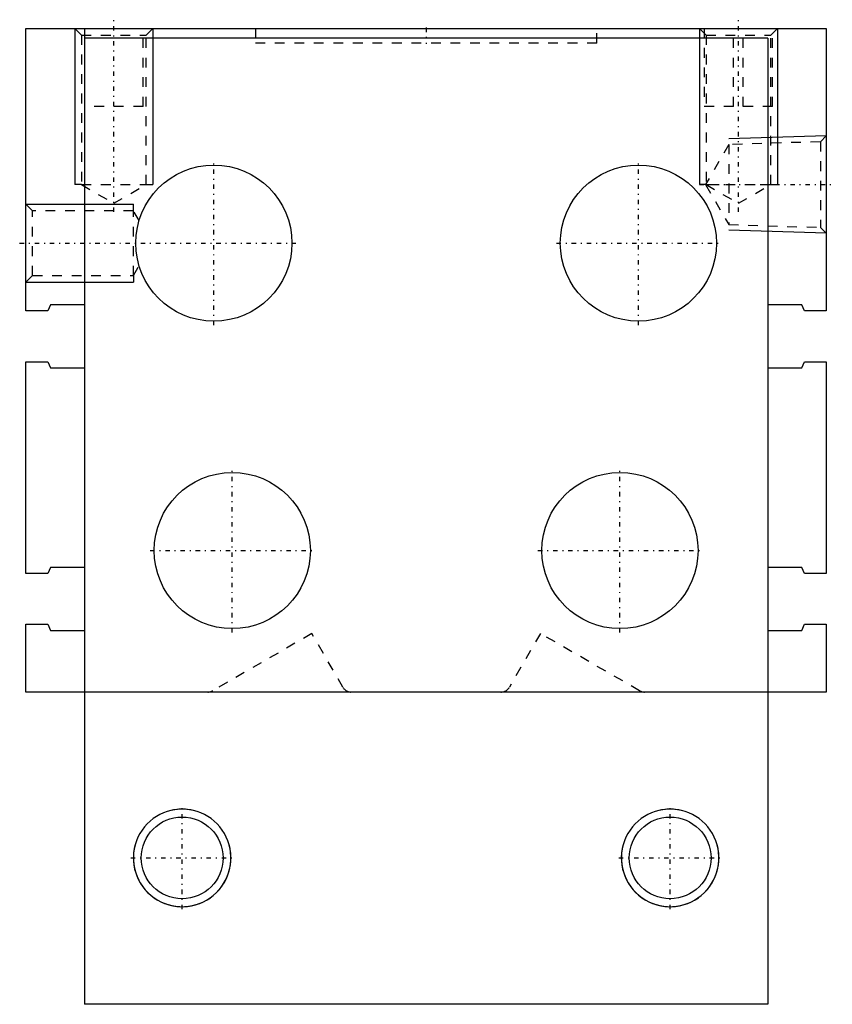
# Model space of a CAD drawing. Extents: x -42 to 42, y -66 to 35.
import ezdxf

# ---------------------------------------------------------------- set-up
doc = ezdxf.new("R2010")
doc.units = 0
doc.linetypes.add('CENTER', pattern=[1.5, 0.45, -0.5, 0.05, -0.5])
doc.linetypes.add('DASHED', pattern=[2, 1, -1])
for name, color, linetype in [('AM_0', 7, 'CONTINUOUS'), ('AM_3', 6, 'DASHED'), ('AM_5', 3, 'CONTINUOUS'), ('AM_7', 4, 'CENTER')]:
    doc.layers.add(name, color=color, linetype=linetype)

msp = doc.modelspace()

# ---------------------------------------------------------------- linework, layer by layer
at = {"layer": 'AM_0'}
for p, q in [((-41, 34), (41, 34)), ((-41, 5.05), (-41, 34)), ((41, 34), (41, 5.05)), ((-35, 33), (-35, -66)), ((35, 33), (-35, 33)), ((35, 33), (35, -66)), ((-38.77, 5.05), (-41, 5.05)), ((-38.5, 5.67), (-38.77, 5.05)), ((-35, 5.67), (-38.5, 5.67)), ((38.5, 5.67), (35, 5.67)), ((38.77, 5.05), (38.5, 5.67)), ((41, 5.05), (38.77, 5.05)), ((-41, -0.15), (-38.77, -0.15)), ((-41, -21.85), (-41, -0.15)), ((-38.77, -0.15), (-38.5, -0.78)), ((-38.5, -0.78), (-35, -0.78)), ((35, -0.78), (38.5, -0.78)), ((38.5, -0.78), (38.77, -0.15)), ((38.77, -0.15), (41, -0.15)), ((41, -0.15), (41, -21.85)), ((-38.77, -21.85), (-41, -21.85)), ((-38.5, -21.23), (-38.77, -21.85)), ((-35, -21.23), (-38.5, -21.23)), ((38.5, -21.23), (35, -21.23)), ((38.77, -21.85), (38.5, -21.23)), ((41, -21.85), (38.77, -21.85)), ((-41, -27.05), (-38.77, -27.05)), ((-41, -34), (-41, -27.05)), ((-38.77, -27.05), (-38.5, -27.68)), ((38.5, -27.68), (38.77, -27.05)), ((38.77, -27.05), (41, -27.05)), ((41, -27.05), (41, -34)), ((-38.5, -27.68), (-35, -27.68)), ((35, -27.68), (38.5, -27.68)), ((-35, -34), (-41, -34)), ((35, -34), (-35, -34)), ((41, -34), (35, -34)), ((35, -66), (-35, -66))]:
    msp.add_line(p, q, dxfattribs=at)
for centre, radius in [((-21.75, 12), 8), ((21.75, 12), 8), ((-19.86, -19.5), 8), ((19.86, -19.5), 8), ((-25, -51), 4.19), ((25, -51), 4.19)]:
    msp.add_circle(centre, radius, dxfattribs=at)
at = {"layer": 'AM_3'}
for p, q in [((-36, 34), (-35.32, 33.32)), ((-35.32, 33.32), (-35.32, 18)), ((-35.32, 33.32), (-28.68, 33.32)), ((-35, 34), (-35, 33)), ((-29, 26), (-29, 34)), ((-28.68, 33.32), (-28, 34)), ((-28.68, 18), (-28.68, 33.32)), ((-17.5, 34), (-17.5, 32.5)), ((17.5, 32.5), (17.5, 34)), ((28, 34), (28.68, 33.32)), ((28.5, 34), (28.5, 26)), ((28.68, 33.32), (28.68, 18)), ((28.68, 33.32), (35.32, 33.32)), ((31.5, 26), (31.5, 34)), ((32.5, 26), (32.5, 34)), ((35.32, 33.32), (36, 34)), ((35.32, 18), (35.32, 33.32)), ((35.5, 26), (35.5, 34)), ((17.5, 32.5), (-17.5, 32.5)), ((-29, 26), (-35, 26)), ((35.5, 26), (28.5, 26)), ((40.4, 22.39), (31, 22.1)), ((41, 22.99), (40.4, 22.39)), ((40.4, 22.39), (40.4, 13.61)), ((31, 22.1), (28.64, 18)), ((31, 22.1), (31, 13.9)), ((-35.32, 18), (-32, 16.08)), ((-35.32, 18), (-28.68, 18)), ((-32, 16.08), (-28.68, 18)), ((28.64, 18), (31, 13.9)), ((28.68, 18), (32, 16.08)), ((28.68, 18), (35.32, 18)), ((32, 16.08), (35.32, 18)), ((-40.32, 15.32), (-41, 16)), ((-30, 15.32), (-40.32, 15.32)), ((-40.32, 8.68), (-40.32, 15.32)), ((-29.41, 14.31), (-30, 15.32)), ((-30, 8.68), (-30, 15.32)), ((31, 13.9), (40.4, 13.61)), ((40.4, 13.61), (41, 13.01)), ((-30, 8.68), (-29.41, 9.7)), ((-41, 8), (-40.32, 8.68)), ((-40.32, 8.68), (-30, 8.68)), ((-11.71, -28), (-21.87, -33.87)), ((-8.53, -33.5), (-11.71, -28)), ((11.71, -28), (8.53, -33.5)), ((21.87, -33.87), (11.71, -28))]:
    msp.add_line(p, q, dxfattribs=at)
for centre, start, end in [((-22.37, -33), 270, 300), ((-7.67, -33), 210, 270), ((7.67, -33), 270, 330), ((22.37, -33), 240, 270)]:
    msp.add_arc(centre, 1, start, end, dxfattribs=at)
at = {"layer": 'AM_5'}
for p, q in [((-36, 34), (-36, 18)), ((-28, 34), (-28, 18)), ((28, 34), (28, 18)), ((36, 34), (36, 18)), ((41, 22.99), (31, 22.68)), ((-35.32, 18), (-36, 18)), ((-28.68, 18), (-28, 18)), ((28.68, 18), (28, 18)), ((35.32, 18), (36, 18)), ((-41, 16), (-30, 16)), ((-30, 15.32), (-30, 16)), ((41, 13.01), (31, 13.32)), ((-30, 8.68), (-30, 8)), ((-41, 8), (-30, 8))]:
    msp.add_line(p, q, dxfattribs=at)
for centre, start, end in [((-25, -51), 75, 15), ((-25, -51), 75, 15), ((-25, -51), 165, 105), ((25, -51), 75, 15), ((25, -51), 75, 15), ((25, -51), 165, 105)]:
    msp.add_arc(centre, 5, start, end, dxfattribs=at)
at = {"layer": 'AM_7'}
for p, q in [((-32, 15.19), (-32, 34.9)), ((32, 15.19), (32, 34.9)), ((0, 34.08), (0, 32.42)), ((-21.75, 3.6), (-21.75, 20.4)), ((21.75, 3.6), (21.75, 20.4)), ((28.02, 18), (41.62, 18)), ((-41.65, 12), (-13.36, 12)), ((13.36, 12), (30.15, 12)), ((-19.86, -27.9), (-19.86, -11.1)), ((19.86, -27.9), (19.86, -11.1)), ((-28.27, -19.5), (-11.46, -19.5)), ((11.46, -19.5), (28.26, -19.5)), ((-25, -56.25), (-25, -45.75)), ((25, -56.25), (25, -45.75)), ((-30.25, -51), (-19.75, -51)), ((19.75, -51), (30.25, -51))]:
    msp.add_line(p, q, dxfattribs=at)

doc.saveas('drawing.dxf')
